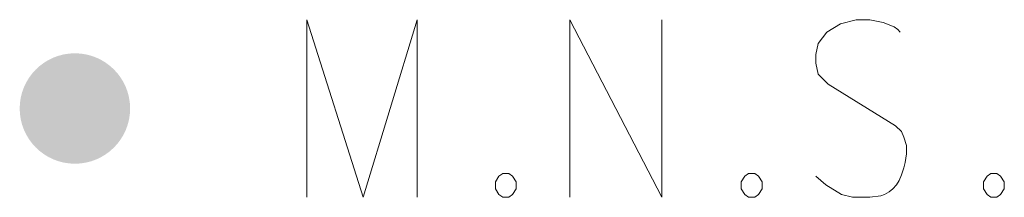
# Model space of a CAD drawing. Header units: feet. Extents: x 2474969 to 2485206, y 498780 to 500682.
# Tile 64 of 69: x 2484300.37 to 2484309.24, y 500208.66 to 500210.26. Entities that reach past the tile are written whole.
import ezdxf

# ---------------------------------------------------------------- set-up
doc = ezdxf.new("R2010")
doc.units = ezdxf.units.FT
doc.header["$MEASUREMENT"] = 0
doc.layers.add('SV_P_Control_Cells_Set', color=7, linetype='Continuous')

# ---------------------------------------------------------------- blocks, each defined once
blk = doc.blocks.new('MNAILS_28')
at = {"layer": 'SV_P_Control_Cells_Set', "linetype": 'Continuous', "lineweight": 0}
h = blk.add_hatch(color=7, dxfattribs=at)
edge = h.paths.add_edge_path()
edge.add_arc((0.00002, -0.00003), 0.02487, 0, 360)
at = {"layer": 'SV_P_Control_Cells_Set', "color": 7, "linetype": 'Continuous', "lineweight": 0, "flags": 128}
for points in [[(0.10452, -0.04003), (0.10452, 0.03997), (0.12987, -0.04003), (0.15412, 0.03997), (0.15412, -0.04003)], [(0.22302, -0.04003), (0.22302, 0.03997), (0.26436, -0.04003), (0.26436, 0.03997)], [(0.37183, 0.0343), (0.37073, 0.03556), (0.36907, 0.03682), (0.36411, 0.03871), (0.35805, 0.03997), (0.35364, 0.03997), (0.35199, 0.03997), (0.34482, 0.03808), (0.33876, 0.0343), (0.3349, 0.02926), (0.3338, 0.02422), (0.3338, 0.02044), (0.3349, 0.0154), (0.33931, 0.011), (0.36963, -0.0079), (0.37238, -0.01042), (0.37348, -0.01294), (0.37458, -0.01672), (0.37458, -0.0205), (0.37404, -0.02428), (0.37348, -0.0268), (0.37238, -0.02995), (0.37128, -0.03247), (0.37017, -0.03436), (0.36852, -0.03625), (0.36687, -0.03751), (0.36466, -0.03877), (0.36301, -0.03939), (0.35805, -0.04003), (0.35033, -0.04003), (0.34538, -0.03877), (0.33821, -0.03436), (0.3338, -0.03058)], [(0.19271, -0.02932), (0.19546, -0.02932), (0.19712, -0.03058), (0.19877, -0.0331), (0.19877, -0.03625), (0.19712, -0.03877), (0.19546, -0.04003), (0.19271, -0.04003), (0.19105, -0.03877), (0.18941, -0.03625), (0.18941, -0.0331), (0.19105, -0.03058), (0.19271, -0.02932)], [(0.30349, -0.02932), (0.30624, -0.02932), (0.3079, -0.03058), (0.30955, -0.0331), (0.30955, -0.03625), (0.3079, -0.03877), (0.30624, -0.04003), (0.30349, -0.04003), (0.30183, -0.03877), (0.30018, -0.03625), (0.30018, -0.0331), (0.30183, -0.03058), (0.30349, -0.02932)], [(0.41262, -0.02932), (0.41537, -0.02932), (0.41703, -0.03058), (0.41867, -0.0331), (0.41867, -0.03625), (0.41703, -0.03877), (0.41537, -0.04003), (0.41262, -0.04003), (0.41096, -0.03877), (0.40931, -0.03625), (0.40931, -0.0331), (0.41096, -0.03058), (0.41262, -0.02932)]]:
    blk.add_lwpolyline(points, dxfattribs=at)

msp = doc.modelspace()

# ---------------------------------------------------------------- block references
at = {"layer": 'SV_P_Control_Cells_Set', "color": 7, "linetype": 'Continuous', "lineweight": 0, "xscale": 20, "yscale": 20, "zscale": 20}
msp.add_blockref('MNAILS_28', (2484300.8694, 500209.4628, 1054.981), dxfattribs=at)

doc.saveas('drawing.dxf')
